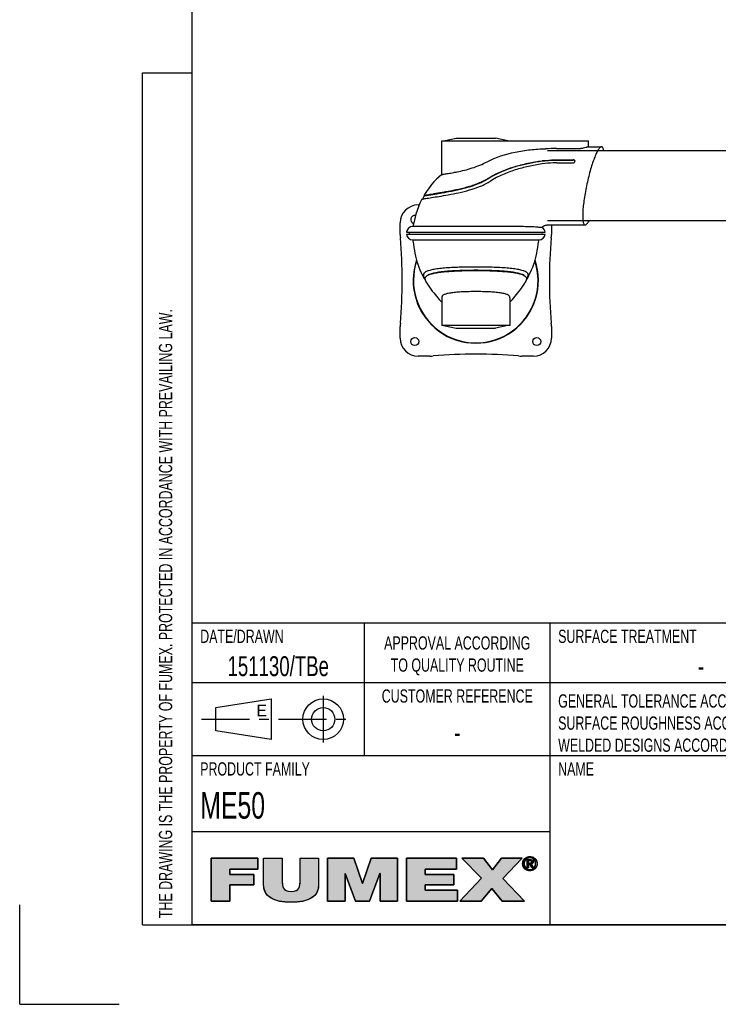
# Model space of a CAD drawing. Extents: x 0 to 210, y 0 to 297.
# Tile 1 of 3: x 0 to 105, y 0 to 148. Entities that reach past the tile are written whole.
import ezdxf

# ---------------------------------------------------------------- set-up
doc = ezdxf.new("R2010")
doc.units = 0
doc.header["$LTSCALE"] = 19.36
doc.linetypes.add('CENTER', pattern=[0.6, 0.375, -0.075, 0.075, -0.075])
doc.layers.get('0').update_dxf_attribs({"linetype": 'CONTINUOUS'})
for name, color, linetype in [('100350_DXF_CONTINUOUS_LINE', 7, 'CONTINUOUS'), ('102162_DXF_CONTINUOUS_LINE', 7, 'CONTINUOUS'), ('102200_DXF_CONTINUOUS_LINE', 7, 'CONTINUOUS'), ('102390_DXF_CONTINUOUS_LINE', 7, 'CONTINUOUS'), ('102390_DXF_FORMAT', 7, 'CONTINUOUS'), ('9933603_DXF_CONTINUOUS_LIN', 7, 'CONTINUOUS')]:
    doc.layers.add(name, color=color, linetype=linetype)
doc.styles.add('TEXTSTYLE_2', font='txt', dxfattribs={"width": 0.7})
doc.styles.add('TEXTSTYLE_3', font='txt')

# ---------------------------------------------------------------- blocks, each defined once
blk = doc.blocks.new('SYMBOL_11_BL0', base_point=(53.46, 18.84))
at = {"layer": '102390_DXF_FORMAT', "linetype": 'CONTINUOUS'}
for points in [[(76.95, 22.29), (77.12, 22.27), (77.28, 22.24), (77.43, 22.18), (76.33, 22.1), (76.48, 22.18), (76.63, 22.24), (76.79, 22.27)], [(31.68, 15.55), (28.88, 15.55), (28.88, 22.04), (35.91, 22.04), (35.91, 20.38), (31.68, 20.38), (31.68, 19.57), (35.31, 19.57), (35.31, 18.02), (31.68, 18.02)], [(45.09, 22.04), (45.09, 18.06), (45.05, 17.56), (44.94, 17.13), (44.76, 16.75), (44.51, 16.42), (44.19, 16.14), (43.78, 15.89), (43.27, 15.69), (42.64, 15.53), (41.87, 15.43), (40.95, 15.4), (40.03, 15.43), (39.26, 15.53), (38.63, 15.69), (38.12, 15.89), (37.71, 16.14), (37.38, 16.43), (37.13, 16.76), (36.95, 17.13), (36.84, 17.56), (36.8, 18.06), (36.8, 22.04), (39.6, 22.04), (39.6, 18.51), (39.62, 18.08), (39.67, 17.75), (39.78, 17.5), (39.95, 17.3), (40.19, 17.15), (40.52, 17.05), (40.97, 17.02), (41.4, 17.05), (41.72, 17.15), (41.96, 17.3), (42.12, 17.5), (42.22, 17.76), (42.28, 18.09), (42.29, 18.51), (42.29, 22.04)], [(49.07, 15.55), (46.42, 15.55), (46.42, 22.04), (50.41, 22.04), (51.7, 18.22), (51.73, 18.22), (53.03, 22.04), (57.01, 22.04), (57.01, 15.55), (54.37, 15.55), (54.37, 19.72), (54.34, 19.72), (52.76, 15.55), (50.67, 15.55), (49.09, 19.72), (49.07, 19.72)], [(66.03, 15.55), (58.36, 15.55), (58.36, 22.04), (65.89, 22.04), (65.89, 20.38), (61.17, 20.38), (61.17, 19.57), (65.46, 19.57), (65.46, 18.02), (61.17, 18.02), (61.17, 17.22), (66.03, 17.22)], [(69.59, 15.55), (66.38, 15.55), (69.67, 19.01), (66.68, 22.04), (69.96, 22.04), (71.34, 20.28), (72.69, 22.04), (75.79, 22.04), (72.88, 18.99), (76.12, 15.55), (72.75, 15.55), (71.2, 17.49)], [(76.31, 21.83), (76.23, 21.72), (76.16, 21.61), (76.12, 21.49), (76.09, 21.35), (76.08, 21.21), (75.87, 21.05), (75.86, 21.21), (75.87, 21.38), (75.91, 21.53), (75.97, 21.68), (76.05, 21.82), (76.36, 21.87)], [(76.09, 21.07), (76.12, 20.94), (76.16, 20.81), (76.23, 20.7), (76.31, 20.6), (76.15, 20.48), (76.05, 20.61), (75.97, 20.74), (75.91, 20.89), (75.87, 21.05), (76.08, 21.21)], [(76.46, 21.96), (76.36, 21.87), (76.05, 21.82), (76.15, 21.94), (76.57, 22.02)], [(76.69, 22.07), (76.57, 22.02), (76.15, 21.94), (76.27, 22.05), (76.82, 22.1)], [(76.95, 22.11), (76.82, 22.1), (76.27, 22.05), (76.33, 22.1), (77.43, 22.18), (77.57, 22.1), (77.64, 22.05), (77.76, 21.94), (77.85, 21.82), (77.93, 21.68), (77.99, 21.53), (78.03, 21.38), (78.04, 21.21), (78.03, 21.05), (77.99, 20.89), (77.93, 20.74), (77.86, 20.61), (77.76, 20.48), (77.64, 20.37), (77.57, 20.32), (77.43, 20.24), (77.28, 20.18), (77.12, 20.15), (76.79, 20.15), (76.63, 20.18), (76.48, 20.24), (76.4, 20.28), (76.95, 20.32), (77.09, 20.33), (77.22, 20.35), (77.34, 20.4), (77.45, 20.47), (77.55, 20.55), (77.59, 20.6), (77.67, 20.7), (77.74, 20.81), (77.78, 20.94), (77.81, 21.07), (77.82, 21.21), (77.81, 21.35), (77.78, 21.49), (77.74, 21.61), (77.67, 21.72), (77.59, 21.83), (77.55, 21.87), (77.45, 21.95), (77.34, 22.02), (77.21, 22.07), (77.09, 22.1)], [(76.73, 21.67), (76.54, 20.59), (76.54, 21.83), (77.01, 21.83), (77.01, 21.83), (77.12, 21.83), (77.2, 21.81), (77.27, 21.79), (77.33, 21.76), (77.37, 21.72), (77.39, 21.7), (77.4, 21.67), (77.43, 21.62), (77.44, 21.56), (77.45, 21.48), (77.44, 21.4), (77.43, 21.34), (77.4, 21.29), (77.08, 21.3), (77.12, 21.3), (77.15, 21.31), (77.18, 21.33), (77.2, 21.34), (77.22, 21.36), (77.23, 21.39), (77.24, 21.42), (77.25, 21.45), (77.25, 21.49), (77.25, 21.52), (77.24, 21.55), (77.23, 21.58), (77.22, 21.6), (77.2, 21.62), (77.17, 21.63), (77.14, 21.65), (77.11, 21.66), (77.07, 21.67), (77.02, 21.67), (76.98, 21.67), (76.85, 21.67)], [(76.95, 21.29), (76.97, 21.29), (77.03, 21.29), (77.08, 21.3), (77.4, 21.29), (76.73, 21.13), (76.73, 20.59), (76.54, 20.59), (76.73, 21.67), (76.73, 21.48), (76.73, 21.29), (76.84, 21.29)], [(77.13, 21.14), (77.48, 20.59), (77.27, 20.59), (76.94, 21.13), (76.73, 21.13), (77.4, 21.29), (77.36, 21.24), (77.32, 21.2), (77.26, 21.17), (77.2, 21.15)], [(76.35, 20.55), (76.46, 20.47), (76.26, 20.37), (76.15, 20.48), (76.31, 20.6)], [(76.57, 20.4), (76.69, 20.35), (76.4, 20.28), (76.26, 20.37), (76.46, 20.47)]]:
    blk.add_hatch(color=7, dxfattribs=at).paths.add_polyline_path(points)
at = {"layer": '102390_DXF_FORMAT', "color": 7, "linetype": 'CONTINUOUS'}
for p, q in [((35.91, 22.04), (28.88, 22.04)), ((28.88, 22.04), (28.88, 15.55)), ((35.91, 22.04), (28.88, 22.04)), ((28.88, 22.04), (28.88, 15.55)), ((35.91, 20.38), (35.91, 22.04)), ((35.91, 20.38), (35.91, 22.04)), ((50.41, 22.04), (46.42, 22.04)), ((46.42, 22.04), (46.42, 15.55)), ((50.41, 22.04), (46.42, 22.04)), ((46.42, 22.04), (46.42, 15.55)), ((51.7, 18.22), (50.41, 22.04)), ((51.7, 18.22), (50.41, 22.04)), ((53.03, 22.04), (51.73, 18.22)), ((53.03, 22.04), (51.73, 18.22)), ((57.01, 22.04), (53.03, 22.04)), ((57.01, 22.04), (53.03, 22.04)), ((57.01, 15.55), (57.01, 22.04)), ((57.01, 15.55), (57.01, 22.04)), ((65.89, 22.04), (58.36, 22.04)), ((58.36, 22.04), (58.36, 15.55)), ((65.89, 22.04), (58.36, 22.04)), ((58.36, 22.04), (58.36, 15.55)), ((65.89, 20.38), (65.89, 22.04)), ((65.89, 20.38), (65.89, 22.04)), ((69.96, 22.04), (66.68, 22.04)), ((66.68, 22.04), (69.67, 19.01)), ((69.96, 22.04), (66.68, 22.04)), ((66.68, 22.04), (69.67, 19.01)), ((71.34, 20.28), (69.96, 22.04)), ((71.34, 20.28), (69.96, 22.04)), ((72.69, 22.04), (71.34, 20.28)), ((72.69, 22.04), (71.34, 20.28)), ((75.79, 22.04), (72.69, 22.04)), ((75.79, 22.04), (72.69, 22.04)), ((72.88, 18.99), (75.79, 22.04)), ((72.88, 18.99), (75.79, 22.04)), ((31.68, 19.57), (31.68, 20.38)), ((31.68, 20.38), (35.91, 20.38)), ((31.68, 19.57), (31.68, 20.38)), ((31.68, 20.38), (35.91, 20.38)), ((35.31, 19.57), (31.68, 19.57)), ((35.31, 19.57), (31.68, 19.57)), ((35.31, 18.02), (35.31, 19.57)), ((35.31, 18.02), (35.31, 19.57)), ((49.07, 15.55), (49.07, 19.72)), ((49.07, 19.72), (49.09, 19.72)), ((49.07, 15.55), (49.07, 19.72)), ((49.07, 19.72), (49.09, 19.72)), ((49.09, 19.72), (50.67, 15.55)), ((49.09, 19.72), (50.67, 15.55)), ((52.76, 15.55), (54.34, 19.72)), ((52.76, 15.55), (54.34, 19.72)), ((54.34, 19.72), (54.37, 19.72)), ((54.34, 19.72), (54.37, 19.72)), ((54.37, 19.72), (54.37, 15.55)), ((54.37, 19.72), (54.37, 15.55)), ((61.17, 19.57), (61.17, 20.38)), ((61.17, 20.38), (65.89, 20.38)), ((61.17, 19.57), (61.17, 20.38)), ((61.17, 20.38), (65.89, 20.38)), ((65.46, 19.57), (61.17, 19.57)), ((65.46, 19.57), (61.17, 19.57)), ((65.46, 18.02), (65.46, 19.57)), ((65.46, 18.02), (65.46, 19.57)), ((31.68, 15.55), (31.68, 18.02)), ((31.68, 18.02), (35.31, 18.02)), ((31.68, 15.55), (31.68, 18.02)), ((31.68, 18.02), (35.31, 18.02)), ((51.73, 18.22), (51.7, 18.22)), ((51.73, 18.22), (51.7, 18.22)), ((61.17, 17.22), (61.17, 18.02)), ((61.17, 18.02), (65.46, 18.02)), ((61.17, 17.22), (61.17, 18.02)), ((61.17, 18.02), (65.46, 18.02)), ((69.67, 19.01), (66.38, 15.55)), ((69.67, 19.01), (66.38, 15.55)), ((76.12, 15.55), (72.88, 18.99)), ((76.12, 15.55), (72.88, 18.99)), ((66.03, 17.22), (61.17, 17.22)), ((66.03, 17.22), (61.17, 17.22)), ((66.03, 15.55), (66.03, 17.22)), ((66.03, 15.55), (66.03, 17.22)), ((69.59, 15.55), (71.2, 17.49)), ((69.59, 15.55), (71.2, 17.49)), ((71.2, 17.49), (72.75, 15.55)), ((71.2, 17.49), (72.75, 15.55)), ((28.88, 15.55), (31.68, 15.55)), ((28.88, 15.55), (31.68, 15.55)), ((46.42, 15.55), (49.07, 15.55)), ((46.42, 15.55), (49.07, 15.55)), ((50.67, 15.55), (52.76, 15.55)), ((50.67, 15.55), (52.76, 15.55)), ((54.37, 15.55), (57.01, 15.55)), ((54.37, 15.55), (57.01, 15.55)), ((58.36, 15.55), (66.03, 15.55)), ((58.36, 15.55), (66.03, 15.55)), ((66.38, 15.55), (69.59, 15.55)), ((66.38, 15.55), (69.59, 15.55)), ((72.75, 15.55), (76.12, 15.55)), ((72.75, 15.55), (76.12, 15.55))]:
    blk.add_line(p, q, dxfattribs=at)
for points in [[(76.95, 22.29), (77.12, 22.27), (77.28, 22.24), (77.43, 22.18), (76.33, 22.1), (76.48, 22.18), (76.63, 22.24), (76.79, 22.27), (76.95, 22.29)], [(31.68, 15.55), (28.88, 15.55), (28.88, 22.04), (35.91, 22.04), (35.91, 20.38), (31.68, 20.38), (31.68, 19.57), (35.31, 19.57), (35.31, 18.02), (31.68, 18.02), (31.68, 15.55)], [(45.09, 22.04), (45.09, 18.06), (45.05, 17.56), (44.94, 17.13), (44.76, 16.75), (44.51, 16.42), (44.19, 16.14), (43.78, 15.89), (43.27, 15.69), (42.64, 15.53), (41.87, 15.43), (40.95, 15.4), (40.03, 15.43), (39.26, 15.53), (38.63, 15.69), (38.12, 15.89), (37.71, 16.14), (37.38, 16.43), (37.13, 16.76), (36.95, 17.13), (36.84, 17.56), (36.8, 18.06), (36.8, 22.04), (39.6, 22.04), (39.6, 18.51), (39.62, 18.08), (39.67, 17.75), (39.78, 17.5), (39.95, 17.3), (40.19, 17.15), (40.52, 17.05), (40.97, 17.02), (41.4, 17.05), (41.72, 17.15), (41.96, 17.3), (42.12, 17.5), (42.22, 17.76), (42.28, 18.09), (42.29, 18.51), (42.29, 22.04), (45.09, 22.04)], [(49.07, 15.55), (46.42, 15.55), (46.42, 22.04), (50.41, 22.04), (51.7, 18.22), (51.73, 18.22), (53.03, 22.04), (57.01, 22.04), (57.01, 15.55), (54.37, 15.55), (54.37, 19.72), (54.34, 19.72), (52.76, 15.55), (50.67, 15.55), (49.09, 19.72), (49.07, 19.72), (49.07, 15.55)], [(66.03, 15.55), (58.36, 15.55), (58.36, 22.04), (65.89, 22.04), (65.89, 20.38), (61.17, 20.38), (61.17, 19.57), (65.46, 19.57), (65.46, 18.02), (61.17, 18.02), (61.17, 17.22), (66.03, 17.22), (66.03, 15.55)], [(69.59, 15.55), (66.38, 15.55), (69.67, 19.01), (66.68, 22.04), (69.96, 22.04), (71.34, 20.28), (72.69, 22.04), (75.79, 22.04), (72.88, 18.99), (76.12, 15.55), (72.75, 15.55), (71.2, 17.49), (69.59, 15.55)], [(76.31, 21.83), (76.23, 21.72), (76.16, 21.61), (76.12, 21.49), (76.09, 21.35), (76.08, 21.21), (75.87, 21.05), (75.86, 21.21), (75.87, 21.38), (75.91, 21.53), (75.97, 21.68), (76.05, 21.82), (76.36, 21.87), (76.31, 21.83)], [(76.09, 21.07), (76.12, 20.94), (76.16, 20.81), (76.23, 20.7), (76.31, 20.6), (76.15, 20.48), (76.05, 20.61), (75.97, 20.74), (75.91, 20.89), (75.87, 21.05), (76.08, 21.21), (76.09, 21.07)], [(76.46, 21.96), (76.36, 21.87), (76.05, 21.82), (76.15, 21.94), (76.57, 22.02), (76.46, 21.96)], [(76.69, 22.07), (76.57, 22.02), (76.15, 21.94), (76.27, 22.05), (76.82, 22.1), (76.69, 22.07)], [(76.95, 22.11), (76.82, 22.1), (76.27, 22.05), (76.33, 22.1), (77.43, 22.18), (77.57, 22.1), (77.64, 22.05), (77.76, 21.94), (77.85, 21.82), (77.93, 21.68), (77.99, 21.53), (78.03, 21.38), (78.04, 21.21), (78.03, 21.05), (77.99, 20.89), (77.93, 20.74), (77.86, 20.61), (77.76, 20.48), (77.64, 20.37), (77.57, 20.32), (77.43, 20.24), (77.28, 20.18), (77.12, 20.15), (76.79, 20.15), (76.63, 20.18), (76.48, 20.24), (76.4, 20.28), (76.95, 20.32), (77.09, 20.33), (77.22, 20.35), (77.34, 20.4), (77.45, 20.47), (77.55, 20.55), (77.59, 20.6), (77.67, 20.7), (77.74, 20.81), (77.78, 20.94), (77.81, 21.07), (77.82, 21.21), (77.81, 21.35), (77.78, 21.49), (77.74, 21.61), (77.67, 21.72), (77.59, 21.83), (77.55, 21.87), (77.45, 21.95), (77.34, 22.02), (77.21, 22.07), (77.09, 22.1), (76.95, 22.11)], [(76.73, 21.67), (76.54, 20.59), (76.54, 21.83), (77.01, 21.83), (77.01, 21.83), (77.12, 21.83), (77.2, 21.81), (77.27, 21.79), (77.33, 21.76), (77.37, 21.72), (77.39, 21.7), (77.4, 21.67), (77.43, 21.62), (77.44, 21.56), (77.45, 21.48), (77.44, 21.4), (77.43, 21.34), (77.4, 21.29), (77.08, 21.3), (77.12, 21.3), (77.15, 21.31), (77.18, 21.33), (77.2, 21.34), (77.22, 21.36), (77.23, 21.39), (77.24, 21.42), (77.25, 21.45), (77.25, 21.49), (77.25, 21.52), (77.24, 21.55), (77.23, 21.58), (77.22, 21.6), (77.2, 21.62), (77.17, 21.63), (77.14, 21.65), (77.11, 21.66), (77.07, 21.67), (77.02, 21.67), (76.98, 21.67), (76.85, 21.67), (76.73, 21.67)], [(76.95, 21.29), (76.97, 21.29), (77.03, 21.29), (77.08, 21.3), (77.4, 21.29), (76.73, 21.13), (76.73, 20.59), (76.54, 20.59), (76.73, 21.67), (76.73, 21.48), (76.73, 21.29), (76.84, 21.29), (76.95, 21.29)], [(77.13, 21.14), (77.48, 20.59), (77.27, 20.59), (76.94, 21.13), (76.73, 21.13), (77.4, 21.29), (77.36, 21.24), (77.32, 21.2), (77.26, 21.17), (77.2, 21.15), (77.13, 21.14)], [(76.35, 20.55), (76.46, 20.47), (76.26, 20.37), (76.15, 20.48), (76.31, 20.6), (76.35, 20.55)], [(76.57, 20.4), (76.69, 20.35), (76.4, 20.28), (76.26, 20.37), (76.46, 20.47), (76.57, 20.4)]]:
    blk.add_lwpolyline(points, dxfattribs=at)
for points, knots in [([(76.95, 20.14), (77.54, 20.14), (78.04, 20.59), (78.04, 21.21), (78.04, 21.83), (77.54, 22.29), (76.95, 22.29), (76.36, 22.29), (75.86, 21.83), (75.86, 21.21), (75.86, 20.59), (76.36, 20.14), (76.95, 20.14)], [0, 0, 0, 0, 1, 1, 1, 2, 2, 2, 3, 3, 3, 4, 4, 4, 4]), ([(76.95, 20.14), (77.54, 20.14), (78.04, 20.59), (78.04, 21.21), (78.04, 21.83), (77.54, 22.29), (76.95, 22.29), (76.36, 22.29), (75.86, 21.83), (75.86, 21.21), (75.86, 20.59), (76.36, 20.14), (76.95, 20.14)], [0, 0, 0, 0, 1, 1, 1, 2, 2, 2, 3, 3, 3, 4, 4, 4, 4]), ([(45.09, 22.04), (45.09, 22.04), (42.29, 22.04), (42.29, 22.04), (42.29, 22.04), (42.29, 18.51), (42.29, 18.51), (42.29, 17.84), (42.29, 17.02), (40.97, 17.02), (39.6, 17.02), (39.6, 17.84), (39.6, 18.51), (39.6, 18.51), (39.6, 22.04), (39.6, 22.04), (39.6, 22.04), (36.8, 22.04), (36.8, 22.04), (36.8, 22.04), (36.8, 18.06), (36.8, 18.06), (36.8, 16.26), (38.18, 15.4), (40.95, 15.4), (43.73, 15.4), (45.09, 16.26), (45.09, 18.06), (45.09, 18.06), (45.09, 22.04), (45.09, 22.04)], [0, 0, 0, 0, 1, 1, 1, 2, 2, 2, 3, 3, 3, 4, 4, 4, 5, 5, 5, 6, 6, 6, 7, 7, 7, 8, 8, 8, 9, 9, 9, 10, 10, 10, 10]), ([(45.09, 22.04), (45.09, 22.04), (42.29, 22.04), (42.29, 22.04), (42.29, 22.04), (42.29, 18.51), (42.29, 18.51), (42.29, 17.84), (42.29, 17.02), (40.97, 17.02), (39.6, 17.02), (39.6, 17.84), (39.6, 18.51), (39.6, 18.51), (39.6, 22.04), (39.6, 22.04), (39.6, 22.04), (36.8, 22.04), (36.8, 22.04), (36.8, 22.04), (36.8, 18.06), (36.8, 18.06), (36.8, 16.26), (38.18, 15.4), (40.95, 15.4), (43.73, 15.4), (45.09, 16.26), (45.09, 18.06), (45.09, 18.06), (45.09, 22.04), (45.09, 22.04)], [0, 0, 0, 0, 1, 1, 1, 2, 2, 2, 3, 3, 3, 4, 4, 4, 5, 5, 5, 6, 6, 6, 7, 7, 7, 8, 8, 8, 9, 9, 9, 10, 10, 10, 10]), ([(76.08, 21.21), (76.08, 21.72), (76.46, 22.11), (76.95, 22.11), (77.44, 22.11), (77.82, 21.72), (77.82, 21.21), (77.82, 20.7), (77.44, 20.32), (76.95, 20.32), (76.46, 20.32), (76.08, 20.7), (76.08, 21.21)], [0, 0, 0, 0, 1, 1, 1, 2, 2, 2, 3, 3, 3, 4, 4, 4, 4]), ([(76.08, 21.21), (76.08, 21.72), (76.46, 22.11), (76.95, 22.11), (77.44, 22.11), (77.82, 21.72), (77.82, 21.21), (77.82, 20.7), (77.44, 20.32), (76.95, 20.32), (76.46, 20.32), (76.08, 20.7), (76.08, 21.21)], [0, 0, 0, 0, 1, 1, 1, 2, 2, 2, 3, 3, 3, 4, 4, 4, 4]), ([(76.73, 21.13), (76.73, 21.13), (76.94, 21.13), (76.94, 21.13), (76.94, 21.13), (77.27, 20.59), (77.27, 20.59), (77.27, 20.59), (77.48, 20.59), (77.48, 20.59), (77.48, 20.59), (77.13, 21.14), (77.13, 21.14), (77.31, 21.16), (77.45, 21.26), (77.45, 21.48), (77.45, 21.72), (77.3, 21.83), (77.01, 21.83), (77.01, 21.83), (76.54, 21.83), (76.54, 21.83), (76.54, 21.83), (76.54, 20.59), (76.54, 20.59), (76.54, 20.59), (76.73, 20.59), (76.73, 20.59), (76.73, 20.59), (76.73, 21.13), (76.73, 21.13)], [0, 0, 0, 0, 1, 1, 1, 2, 2, 2, 3, 3, 3, 4, 4, 4, 5, 5, 5, 6, 6, 6, 7, 7, 7, 8, 8, 8, 9, 9, 9, 10, 10, 10, 10]), ([(76.73, 21.13), (76.73, 21.13), (76.94, 21.13), (76.94, 21.13), (76.94, 21.13), (77.27, 20.59), (77.27, 20.59), (77.27, 20.59), (77.48, 20.59), (77.48, 20.59), (77.48, 20.59), (77.13, 21.14), (77.13, 21.14), (77.31, 21.16), (77.45, 21.26), (77.45, 21.48), (77.45, 21.72), (77.3, 21.83), (77.01, 21.83), (77.01, 21.83), (76.54, 21.83), (76.54, 21.83), (76.54, 21.83), (76.54, 20.59), (76.54, 20.59), (76.54, 20.59), (76.73, 20.59), (76.73, 20.59), (76.73, 20.59), (76.73, 21.13), (76.73, 21.13)], [0, 0, 0, 0, 1, 1, 1, 2, 2, 2, 3, 3, 3, 4, 4, 4, 5, 5, 5, 6, 6, 6, 7, 7, 7, 8, 8, 8, 9, 9, 9, 10, 10, 10, 10]), ([(76.73, 21.29), (76.73, 21.29), (76.73, 21.67), (76.73, 21.67), (76.73, 21.67), (76.98, 21.67), (76.98, 21.67), (77.11, 21.67), (77.25, 21.64), (77.25, 21.49), (77.25, 21.3), (77.11, 21.29), (76.95, 21.29), (76.95, 21.29), (76.73, 21.29), (76.73, 21.29)], [0, 0, 0, 0, 1, 1, 1, 2, 2, 2, 3, 3, 3, 4, 4, 4, 5, 5, 5, 5]), ([(76.73, 21.29), (76.73, 21.29), (76.73, 21.67), (76.73, 21.67), (76.73, 21.67), (76.98, 21.67), (76.98, 21.67), (77.11, 21.67), (77.25, 21.64), (77.25, 21.49), (77.25, 21.3), (77.11, 21.29), (76.95, 21.29), (76.95, 21.29), (76.73, 21.29), (76.73, 21.29)], [0, 0, 0, 0, 1, 1, 1, 2, 2, 2, 3, 3, 3, 4, 4, 4, 5, 5, 5, 5])]:
    blk.add_open_spline(points, degree=3, knots=knots, dxfattribs=at)
for points in [[(76.95, 20.32), (76.4, 20.28), (76.82, 20.33), (76.69, 20.35)], [(76.95, 20.14), (76.79, 20.15), (77.12, 20.15)]]:
    blk.add_solid(points, dxfattribs=at)
blk = doc.blocks.new('SYMBOL_0_BL1', base_point=(39, 43))
at = {"layer": '102390_DXF_CONTINUOUS_LINE', "color": 7, "linetype": 'CONTINUOUS'}
for p, q in [((29.59375, 44.75), (37.90625, 46.0625)), ((37.90625, 46.0625), (37.90625, 39.9375)), ((29.59375, 41.25), (29.59375, 44.75)), ((37.90625, 39.9375), (29.59375, 41.25))]:
    blk.add_line(p, q, dxfattribs=at)
at = {"layer": '102390_DXF_CONTINUOUS_LINE', "color": 7, "linetype": 'CENTER'}
for p, q in [((45.78125, 46.5), (45.78125, 39.5)), ((27.40625, 43), (50.59375, 43))]:
    blk.add_line(p, q, dxfattribs=at)
at = {"layer": '102390_DXF_CONTINUOUS_LINE', "color": 7, "linetype": 'CONTINUOUS'}
for radius in [3.0625, 1.75]:
    blk.add_circle((45.78125, 43), radius, dxfattribs=at)

msp = doc.modelspace()

# ---------------------------------------------------------------- linework, layer by layer
at = {"layer": '100350_DXF_CONTINUOUS_LINE', "color": 7, "linetype": 'CONTINUOUS'}
for p, q in [((60.1, 120.56), (60.26, 120.56)), ((57.4, 116.08), (57.4, 117.86)), ((80.2, 117.54), (80.2, 116.08)), ((57.4, 100.46), (57.4, 102.24)), ((80.2, 102.24), (80.2, 100.46)), ((61.88, 97.76), (60.1, 97.76)), ((77.5, 97.76), (75.72, 97.76))]:
    msp.add_line(p, q, dxfattribs=at)
for centre in [(59.6, 99.96), (78, 99.96)]:
    msp.add_circle(centre, 0.605, dxfattribs=at)
for centre, radius, start, end in [((60.1, 117.86), 2.7, 90, 180), ((59.6, 118.36), 0.605, 80.4512, 252.0658), ((63.1, 116.08), 5.7, 180, 184.9645), ((74.5, 116.08), 5.7, 355.0355, 360), ((-16.57, 109.16), 74.27, 355.0355, 4.9645), ((154.16, 109.16), 74.27, 175.0355, 184.9645), ((68.8, 109.16), 9.45, 161.0001, 19.0002), ((68.8, 109.16), 9.4, 161.4283, 18.5717), ((63.1, 102.24), 5.7, 175.0355, 180), ((74.5, 102.24), 5.7, 0, 4.9645), ((60.1, 100.46), 2.7, 180, 270), ((77.5, 100.46), 2.7, 270, 360), ((68.8, 23.79), 74.27, 85.0355, 94.9645), ((61.88, 103.46), 5.7, 270, 274.9645), ((75.72, 103.46), 5.7, 265.0355, 270)]:
    msp.add_arc(centre, radius, start, end, dxfattribs=at)
at = {"layer": '102162_DXF_CONTINUOUS_LINE', "color": 7, "linetype": 'CONTINUOUS'}
for p, q in [((138.14, 128.7), (79.63, 128.7)), ((139.37, 118.18), (79.63, 118.18))]:
    msp.add_line(p, q, dxfattribs=at)
at = {"layer": '102200_DXF_CONTINUOUS_LINE', "color": 7, "linetype": 'CONTINUOUS'}
for p, q in [((63.65, 125.12), (63.65, 130.24)), ((63.65, 130.24), (85.82, 130.24)), ((63.95, 130.24), (65.84, 130.62)), ((65.84, 130.62), (71.76, 130.62)), ((73.65, 130.24), (71.76, 130.62)), ((85.74, 130.24), (85.74, 129.34)), ((85.74, 129.34), (87.76, 129.34)), ((85.82, 129.34), (85.82, 130.24)), ((80.99, 129.06), (84.03, 129.06)), ((78.79, 126.74), (78.78, 126.74)), ((81, 126.9), (83.43, 126.9)), ((81.06, 127.37), (83.49, 127.37)), ((81.07, 127.33), (83.5, 127.33)), ((71.02, 124.17), (71.03, 124.17)), ((61, 121.91), (60.74, 121.44)), ((60.95, 121.93), (61, 121.91)), ((79.63, 117.54), (85.29, 117.54)), ((58.32, 116.44), (79.28, 116.44)), ((58.32, 116.16), (79.28, 116.16)), ((59.28, 117.31), (59.32, 117.31)), ((59.34, 117.31), (59.32, 117.31)), ((68.79, 117.31), (59.34, 117.31)), ((59.28, 115.29), (59.29, 115.29)), ((59.29, 115.29), (59.3, 115.29)), ((59.3, 115.29), (68.8, 115.29)), ((68.8, 115.29), (78.3, 115.29)), ((78.31, 115.29), (78.3, 115.29)), ((61.08, 109.45), (61.17, 109.29)), ((61.41, 108.78), (61.61, 108.47)), ((76.42, 109.29), (76.51, 109.45)), ((63.65, 106.57), (63.65, 102.36)), ((73.95, 106.57), (73.95, 102.36)), ((73.95, 102.36), (63.65, 102.36)), ((63.95, 102.36), (65.84, 101.98)), ((65.84, 101.98), (71.76, 101.98)), ((73.65, 102.36), (71.76, 101.98))]:
    msp.add_line(p, q, dxfattribs=at)
for points in [[(63.65, 125.13), (63.29, 124.82), (62.88, 124.43), (62.49, 124.03), (62.13, 123.62), (61.79, 123.19), (61.47, 122.76), (61.17, 122.3), (60.95, 121.94)], [(60.66, 121.41), (60.62, 121.34), (60.38, 120.83), (60.15, 120.29), (59.94, 119.74), (59.75, 119.15), (59.58, 118.53), (59.43, 117.88), (59.32, 117.31)], [(78.76, 117.17), (78.78, 117.19), (78.82, 117.23), (78.85, 117.26), (78.89, 117.29), (78.94, 117.32), (78.98, 117.35), (79.02, 117.38), (79.07, 117.41), (79.12, 117.43), (79.17, 117.45), (79.23, 117.48), (79.29, 117.49), (79.35, 117.51), (79.42, 117.52), (79.49, 117.53), (79.56, 117.54), (79.63, 117.54)], [(59.29, 115.29), (59.31, 115.16), (59.38, 114.63), (59.45, 114.14), (59.53, 113.69), (59.61, 113.27), (59.7, 112.85), (59.8, 112.44), (59.92, 112.04), (60.05, 111.63), (60.2, 111.2), (60.38, 110.76), (60.57, 110.33), (60.77, 109.91), (60.99, 109.49)], [(76.6, 109.49), (76.82, 109.91), (77.02, 110.33), (77.21, 110.76), (77.39, 111.2), (77.54, 111.63), (77.68, 112.04), (77.79, 112.44), (77.89, 112.85), (77.98, 113.27), (78.07, 113.69), (78.14, 114.14), (78.22, 114.63), (78.28, 115.16), (78.3, 115.29)], [(61.61, 108.47), (61.82, 108.16), (62.03, 107.86), (62.24, 107.58), (62.45, 107.3), (62.66, 107.04), (62.87, 106.79), (63.07, 106.55), (63.27, 106.32), (63.46, 106.11), (63.65, 105.92)], [(75.78, 108.16), (75.98, 108.47), (76.19, 108.78)], [(73.95, 105.92), (74.13, 106.11), (74.32, 106.32), (74.52, 106.55), (74.73, 106.79), (74.94, 107.04), (75.15, 107.3), (75.36, 107.58), (75.57, 107.86), (75.78, 108.16)]]:
    msp.add_lwpolyline(points, dxfattribs=at)
for centre, radius, start, end in [((80.97, 68.33), 60.73, 89.9821, 91.5738), ((81.24, 108.36), 19.02, 97.2227, 97.3761), ((81.5, 107.73), 19.2, 97.9938, 98.1199), ((83.58, 127.16), 0.174, 4.6966, 12.2091), ((59.32, 116.3), 1.01, 92, 172.0324), ((59.32, 116.3), 1.01, 187.9676, 268), ((78.28, 116.3), 1.01, 272, 352.0324), ((78.28, 116.3), 1.01, 7.9676, 60.8192), ((61.87, 109.27), 1.35, 119.2054, 121.5232), ((75.72, 109.27), 1.35, 58.4781, 60.7893), ((63.29, 110.75), 2.62, 208.7343, 210.4569), ((63.73, 111.01), 3.12, 210.4303, 211.1612), ((63.35, 110.78), 2.63, 208.5616, 210.4357), ((64.01, 110.42), 3.07, 209.7283, 210.1721), ((64.63, 110.79), 3.8, 210.2361, 211.9), ((73.12, 110.69), 3.61, 328.0563, 329.8105), ((73.6, 110.41), 3.05, 329.8299, 330.3467), ((74.25, 110.78), 2.63, 329.5643, 331.4379), ((73.89, 110.99), 3.09, 328.9544, 329.5755), ((74.3, 110.75), 2.62, 329.5471, 331.266)]:
    msp.add_arc(centre, radius, start, end, dxfattribs=at)
msp.add_ellipse((85.74, 123.44), major_axis=(0, 5.9), ratio=0.199436, start_param=-0.000075, end_param=0.073997, dxfattribs=at)
for points, knots in [([(84.03, 129.06), (84.21, 129.06), (84.56, 129.08), (85.03, 129.16), (85.36, 129.24), (85.55, 129.29), (85.62, 129.32), (85.65, 129.33)], [0, 0, 0, 0, 0.329688, 0.633309, 0.868501, 0.949075, 1, 1, 1, 1]), ([(87.76, 129.34), (87.67, 129.34), (87.54, 129.24), (87.39, 129.07), (87.25, 128.87), (87.11, 128.62), (86.9, 128.19), (86.64, 127.55), (86.33, 126.66), (86.03, 125.66), (85.75, 124.57), (85.49, 123.45), (85.28, 122.32), (85.1, 121.23), (84.98, 120.23), (84.93, 119.46), (84.92, 118.92), (84.92, 118.57), (84.94, 118.27), (84.98, 118.01), (85.03, 117.81), (85.1, 117.67), (85.18, 117.57), (85.26, 117.54), (85.29, 117.54)], [0, 0, 0, 0, 0.020327, 0.035731, 0.055026, 0.078204, 0.105129, 0.169285, 0.245208, 0.330087, 0.420839, 0.514236, 0.607, 0.69588, 0.777714, 0.849536, 0.880857, 0.90873, 0.932925, 0.953278, 0.969738, 0.982453, 0.992022, 1, 1, 1, 1]), ([(88.09, 128.7), (88.08, 128.8), (88.05, 128.96), (87.99, 129.14), (87.92, 129.25), (87.87, 129.3), (87.82, 129.33), (87.78, 129.34), (87.76, 129.34)], [0, 0, 0, 0, 0.365497, 0.642958, 0.751433, 0.843138, 0.923369, 1, 1, 1, 1]), ([(70.52, 127.08), (71.85, 127.76), (74.02, 128.47), (77.01, 128.92), (78.54, 129.02), (79.31, 129.04)], [0, 0, 0, 0, 0.493291, 0.746367, 1, 1, 1, 1]), ([(63.65, 125.13), (63.65, 125.13), (63.67, 125.14), (63.71, 125.15), (63.76, 125.16), (63.84, 125.17), (63.93, 125.19), (64.09, 125.22), (64.33, 125.26), (64.66, 125.31), (65.05, 125.38), (65.5, 125.46), (66.18, 125.59), (67.11, 125.8), (68.26, 126.12), (69.41, 126.54), (70.16, 126.89), (70.52, 127.08)], [0, 0, 0, 0, 0.002704, 0.007985, 0.01587, 0.026338, 0.039354, 0.054876, 0.093187, 0.140697, 0.196694, 0.260334, 0.330655, 0.487013, 0.656577, 0.83017, 1, 1, 1, 1]), ([(70.68, 124.58), (71.28, 124.96), (72.54, 125.61), (74.56, 126.34), (76.65, 126.88), (78.08, 127.13), (78.79, 127.22)], [0, 0, 0, 0, 0.246142, 0.495647, 0.747524, 1, 1, 1, 1]), ([(70.69, 124.55), (71.46, 125.04), (72.91, 125.74), (75.03, 126.45), (76.92, 126.9), (78.17, 127.11), (78.8, 127.19)], [0, 0, 0, 0, 0.318361, 0.558674, 0.778811, 1, 1, 1, 1]), ([(78.78, 126.74), (78.1, 126.64), (76.73, 126.4), (74.74, 125.87), (72.81, 125.16), (71.59, 124.54), (71.03, 124.17)], [0, 0, 0, 0, 0.25233, 0.504247, 0.753808, 1, 1, 1, 1]), ([(78.8, 127.19), (78.98, 127.21), (79.74, 127.3), (80.5, 127.33), (81.07, 127.33)], [0, 0, 0, 0, 0.243654, 1, 1, 1, 1]), ([(81, 126.9), (80.82, 126.9), (80.09, 126.89), (79.37, 126.83), (78.83, 126.75)], [0, 0, 0, 0, 0.248858, 1, 1, 1, 1]), ([(78.84, 127.23), (79.03, 127.25), (79.77, 127.33), (80.51, 127.37), (81.06, 127.37)], [0, 0, 0, 0, 0.251187, 1, 1, 1, 1]), ([(83.43, 126.9), (83.47, 126.9), (83.56, 126.91), (83.67, 126.98), (83.74, 127.07), (83.76, 127.14), (83.76, 127.18)], [0, 0, 0, 0, 0.27286, 0.539253, 0.782972, 1, 1, 1, 1]), ([(83.75, 127.2), (83.75, 127.22), (83.73, 127.27), (83.64, 127.35), (83.55, 127.37), (83.49, 127.37)], [0, 0, 0, 0, 0.223927, 0.461964, 1, 1, 1, 1]), ([(83.72, 127.24), (83.7, 127.27), (83.63, 127.32), (83.54, 127.33), (83.5, 127.33)], [0, 0, 0, 0, 0.471541, 1, 1, 1, 1]), ([(60.78, 121.45), (60.85, 121.47), (61.01, 121.5), (61.45, 121.57), (62.21, 121.69), (63.33, 121.86), (64.7, 122.1), (66.24, 122.4), (67.87, 122.8), (69.5, 123.34), (70.53, 123.86), (71.02, 124.17)], [0, 0, 0, 0, 0.01901, 0.046606, 0.126127, 0.234686, 0.366991, 0.516659, 0.676571, 0.839578, 1, 1, 1, 1]), ([(70.68, 124.58), (70.44, 124.43), (69.93, 124.14), (68.86, 123.65), (67.46, 123.2), (65.82, 122.82), (64.51, 122.56), (63.55, 122.4), (62.93, 122.29), (62.38, 122.2), (61.91, 122.13), (61.58, 122.07), (61.36, 122.03), (61.23, 122.01), (61.12, 121.99), (61.04, 121.97), (60.99, 121.96), (60.96, 121.95), (60.95, 121.94)], [0, 0, 0, 0, 0.085769, 0.172837, 0.347802, 0.517215, 0.672227, 0.741659, 0.80441, 0.85961, 0.906499, 0.944427, 0.959864, 0.972876, 0.98342, 0.991465, 0.996985, 1, 1, 1, 1]), ([(61, 121.91), (61, 121.92), (61.01, 121.92), (61.02, 121.93), (61.05, 121.93), (61.1, 121.95), (61.18, 121.97), (61.31, 121.99), (61.48, 122.02), (61.67, 122.05), (61.9, 122.09), (62.26, 122.15), (62.79, 122.24), (63.5, 122.35), (64.3, 122.49), (65.15, 122.66), (66.01, 122.83), (67.08, 123.08), (68.29, 123.42), (69.57, 123.92), (70.34, 124.33), (70.69, 124.55)], [0, 0, 0, 0, 0.000929, 0.00267, 0.005269, 0.008736, 0.018274, 0.03125, 0.047608, 0.067262, 0.090111, 0.116061, 0.176898, 0.249025, 0.330508, 0.417737, 0.506231, 0.59093, 0.743609, 0.877166, 1, 1, 1, 1]), ([(60.95, 121.94), (60.95, 121.94), (60.95, 121.94), (60.95, 121.93), (60.95, 121.93)], [0, 0, 0, 0, 0.432436, 1, 1, 1, 1]), ([(60.95, 121.94), (60.95, 121.94), (60.95, 121.94), (60.95, 121.94), (60.95, 121.94)], [0, 0, 0, 0, 0.57, 1, 1, 1, 1]), ([(60.66, 121.41), (60.66, 121.42), (60.67, 121.42), (60.7, 121.43), (60.74, 121.44), (60.76, 121.45), (60.78, 121.45)], [0, 0, 0, 0, 0.096857, 0.293592, 0.594445, 1, 1, 1, 1]), ([(85.29, 117.54), (85.33, 117.54), (85.44, 117.58), (85.58, 117.72), (85.73, 117.92), (85.83, 118.08), (85.89, 118.18)], [0, 0, 0, 0, 0.149894, 0.358997, 0.641499, 1, 1, 1, 1]), ([(78.66, 117.16), (78.59, 117.16), (78.43, 117.17), (78.14, 117.2), (77.77, 117.23), (77.15, 117.26), (76.24, 117.29), (75.01, 117.3), (73.61, 117.31), (72.08, 117.31), (70.46, 117.31), (69.35, 117.31), (68.79, 117.31)], [0, 0, 0, 0, 0.02016, 0.050086, 0.088122, 0.132799, 0.238755, 0.364207, 0.50668, 0.662992, 0.829026, 1, 1, 1, 1]), ([(78.76, 117.17), (78.75, 117.17), (78.71, 117.16), (78.68, 117.16), (78.66, 117.16)], [0, 0, 0, 0, 0.325605, 1, 1, 1, 1]), ([(61.16, 110.42), (61.09, 110.37), (60.98, 110.29), (60.88, 110.15), (60.83, 109.99), (60.86, 109.76), (60.94, 109.59), (60.99, 109.49)], [0, 0, 0, 0, 0.258448, 0.368549, 0.474276, 0.703321, 1, 1, 1, 1]), ([(61.16, 110.42), (61.09, 110.37), (60.98, 110.27), (60.91, 110.12), (60.88, 109.97), (60.92, 109.76), (60.99, 109.61), (61.04, 109.53)], [0, 0, 0, 0, 0.280256, 0.394707, 0.503773, 0.732488, 1, 1, 1, 1]), ([(61.34, 108.9), (61.28, 109), (61.18, 109.19), (61.14, 109.45), (61.19, 109.62), (61.28, 109.77), (61.4, 109.86), (61.48, 109.91)], [0, 0, 0, 0, 0.307649, 0.539151, 0.643015, 0.749826, 1, 1, 1, 1]), ([(68.8, 111.2), (67.97, 111.2), (66.75, 111.18), (65.18, 111.11), (64.12, 111.04), (63.17, 110.94), (62.37, 110.82), (61.73, 110.67), (61.36, 110.53), (61.21, 110.45)], [0, 0, 0, 0, 0.32434, 0.476294, 0.616335, 0.741091, 0.847744, 0.934274, 1, 1, 1, 1]), ([(61.48, 109.91), (61.62, 110), (61.96, 110.13), (62.58, 110.29), (63.35, 110.41), (64.26, 110.51), (65.29, 110.58), (66.81, 110.66), (67.99, 110.68), (68.8, 110.68)], [0, 0, 0, 0, 0.064883, 0.150684, 0.256913, 0.381582, 0.521846, 0.674273, 1, 1, 1, 1]), ([(68.8, 110.7), (68, 110.7), (66.83, 110.68), (65.31, 110.61), (64.29, 110.54), (63.39, 110.44), (62.62, 110.31), (62.01, 110.16), (61.66, 110.02), (61.53, 109.94)], [0, 0, 0, 0, 0.325451, 0.477929, 0.618202, 0.742895, 0.849693, 0.936118, 1, 1, 1, 1]), ([(76.38, 110.45), (76.24, 110.53), (75.87, 110.67), (75.22, 110.82), (74.42, 110.94), (73.48, 111.04), (72.41, 111.11), (70.84, 111.18), (69.63, 111.2), (68.8, 111.2)], [0, 0, 0, 0, 0.06572, 0.152246, 0.258897, 0.383652, 0.523695, 0.675652, 1, 1, 1, 1]), ([(76.07, 109.94), (75.93, 110.02), (75.59, 110.16), (74.98, 110.31), (74.21, 110.44), (73.3, 110.54), (72.28, 110.61), (70.77, 110.68), (69.59, 110.7), (68.8, 110.7)], [0, 0, 0, 0, 0.063897, 0.150324, 0.257124, 0.381804, 0.522084, 0.674554, 1, 1, 1, 1]), ([(68.8, 110.68), (69.6, 110.68), (70.78, 110.66), (72.3, 110.58), (73.33, 110.51), (74.24, 110.41), (75.01, 110.29), (75.63, 110.13), (75.98, 110), (76.11, 109.91)], [0, 0, 0, 0, 0.325732, 0.47816, 0.618426, 0.743088, 0.849316, 0.935117, 1, 1, 1, 1]), ([(76.11, 109.91), (76.2, 109.86), (76.31, 109.77), (76.41, 109.62), (76.45, 109.45), (76.41, 109.19), (76.32, 109.01), (76.26, 108.9)], [0, 0, 0, 0, 0.250495, 0.357449, 0.4614, 0.692809, 1, 1, 1, 1]), ([(76.6, 109.49), (76.65, 109.59), (76.73, 109.76), (76.76, 109.99), (76.71, 110.15), (76.62, 110.29), (76.51, 110.37), (76.43, 110.42)], [0, 0, 0, 0, 0.29668, 0.525726, 0.631455, 0.741557, 1, 1, 1, 1]), ([(76.56, 109.53), (76.6, 109.61), (76.67, 109.76), (76.71, 109.97), (76.69, 110.12), (76.61, 110.27), (76.51, 110.37), (76.43, 110.42)], [0, 0, 0, 0, 0.267492, 0.49619, 0.605255, 0.719711, 1, 1, 1, 1]), ([(61.05, 109.39), (61.07, 109.37), (61.12, 109.28), (61.18, 109.19), (61.23, 109.12)], [0, 0, 0, 0, 0.233356, 1, 1, 1, 1]), ([(76.37, 109.12), (76.38, 109.15), (76.44, 109.24), (76.5, 109.33), (76.54, 109.4)], [0, 0, 0, 0, 0.267161, 1, 1, 1, 1]), ([(68.8, 107.49), (68.46, 107.49), (67.8, 107.48), (66.83, 107.45), (65.95, 107.39), (65.18, 107.31), (64.54, 107.21), (64.11, 107.08), (63.86, 106.95), (63.74, 106.84), (63.66, 106.71), (63.65, 106.62), (63.65, 106.57)], [0, 0, 0, 0, 0.186408, 0.365518, 0.530407, 0.674848, 0.79386, 0.884552, 0.919596, 0.948924, 0.974659, 1, 1, 1, 1]), ([(73.95, 106.57), (73.95, 106.62), (73.93, 106.71), (73.85, 106.84), (73.73, 106.95), (73.48, 107.08), (73.05, 107.21), (72.42, 107.31), (71.64, 107.39), (70.76, 107.45), (69.8, 107.48), (69.13, 107.49), (68.8, 107.49)], [0, 0, 0, 0, 0.025341, 0.051076, 0.080404, 0.115448, 0.206139, 0.325151, 0.469592, 0.634481, 0.813591, 1, 1, 1, 1])]:
    msp.add_open_spline(points, degree=3, knots=knots, dxfattribs=at)
msp.add_open_spline([(83.76, 127.18), (83.75, 127.2), (83.74, 127.22), (83.72, 127.24)], degree=3, dxfattribs=at)
at = {"layer": '102390_DXF_FORMAT', "color": 7, "linetype": 'CONTINUOUS'}
for p, q in [((26, 12), (26, 281)), ((18.5, 12), (18.5, 140.5)), ((18.5, 140.5), (26, 140.5)), ((196.5, 57.5), (26, 57.5)), ((26, 12), (26, 57.5)), ((52, 37.5), (52, 57.5)), ((80, 12), (80, 57.5)), ((196.5, 48.5), (26, 48.5)), ((196.5, 37.5), (26, 37.5)), ((80, 26), (26, 26)), ((0, 0), (0, 15)), ((18.5, 12), (196.5, 12)), ((196.5, 12), (26, 12)), ((0, 0), (15, 0))]:
    msp.add_line(p, q, dxfattribs=at)
at = {"layer": '9933603_DXF_CONTINUOUS_LIN', "color": 7, "linetype": 'CONTINUOUS'}
for centre, start, end in [((59.32, 116.3), 165.7727, 194.2273), ((78.28, 116.3), 345.7727, 14.2273)]:
    msp.add_arc(centre, 0.57, start, end, dxfattribs=at)

# ---------------------------------------------------------------- block references
at = {"layer": '102390_DXF_CONTINUOUS_LINE', "color": 7, "linetype": 'CONTINUOUS'}
msp.add_blockref('SYMBOL_0_BL1', (39, 43), dxfattribs=at)
at = {"layer": '102390_DXF_FORMAT', "color": 2, "linetype": 'CONTINUOUS'}
msp.add_blockref('SYMBOL_11_BL0', (53.46, 18.84), dxfattribs=at)

# ---------------------------------------------------------------- texts
at = {"color": 7, "linetype": 'CONTINUOUS'}
for s, insert, char_height, width, attachment_point, style in [('DATE/DRAWN', (27.23, 56.5), 2, 14, 1, 'TEXTSTYLE_2'), ('SURFACE TREATMENT', (81.22, 56.5), 2, 23.8, 1, 'TEXTSTYLE_2'), ('APPROVAL ACCORDING\\PTO QUALITY ROUTINE', (66, 55.5), 2, 25.2, 2, 'TEXTSTYLE_2'), ('151130/TBe', (39, 52.5), 3, 21, 2, 'TEXTSTYLE_2'), ('-', (102.75, 52.5), 3, 2.1, 2, 'TEXTSTYLE_2'), ('CUSTOMER REFERENCE', (66, 47.5), 2, 25.2, 2, 'TEXTSTYLE_2'), ('E', (35.72, 45.19), 1.75, 1.75, 1, 'TEXTSTYLE_3')]:
    msp.add_mtext(s, dxfattribs=dict(at, insert=insert, char_height=char_height, width=width, attachment_point=attachment_point, style=style))
at = {"layer": '102390_DXF_FORMAT', "color": 2, "linetype": 'CONTINUOUS', "insert": (21, 13), "char_height": 2, "width": 114.8, "attachment_point": 1, "rotation": 90, "style": 'TEXTSTYLE_2'}
msp.add_mtext('THE DRAWING IS THE PROPERTY OF FUMEX. PROTECTED IN ACCORDANCE WITH PREVAILING LAW.', dxfattribs=at)
at = {"layer": '102390_DXF_FORMAT', "color": 7, "linetype": 'CONTINUOUS', "style": 'TEXTSTYLE_2'}
for s, insert, char_height, width, attachment_point in [('GENERAL TOLERANCE ACCORDING TO\\PSURFACE ROUGHNESS ACCORDING TO\\PWELDED DESIGNS ACCORDING TO\\P ', (81.22, 46.75), 2, 42, 1), ('-', (66, 42.5), 3, 2.1, 2), ('PRODUCT FAMILY', (27.23, 36.5), 2, 19.6, 1), ('NAME ', (81.22, 36.5), 2, 7, 1), ('ME50', (27.23, 32), 4, 11.2, 1)]:
    msp.add_mtext(s, dxfattribs=dict(at, insert=insert, char_height=char_height, width=width, attachment_point=attachment_point))

doc.saveas('drawing.dxf')
